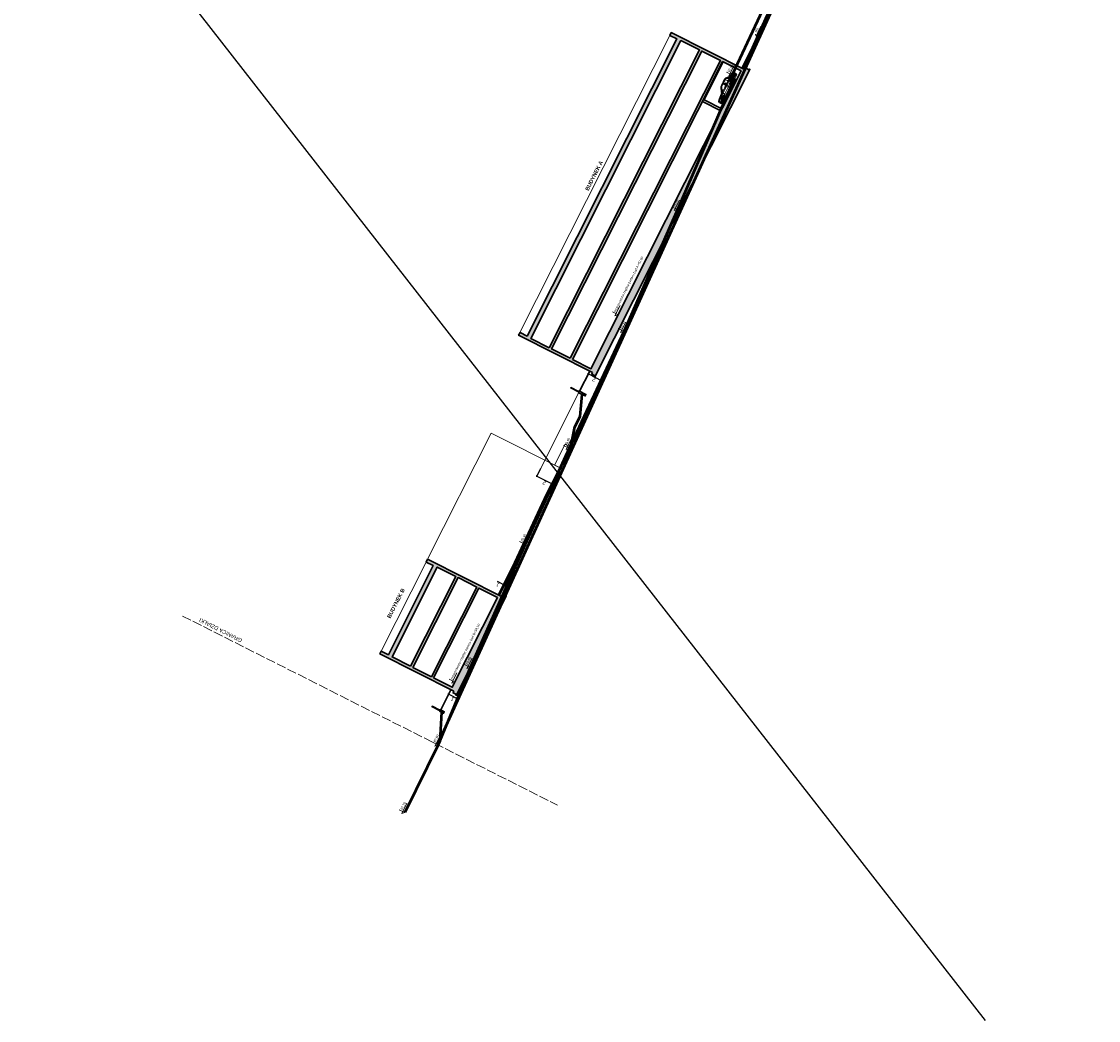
# Model space of a CAD drawing. Header units: metres. Extents: x 6539540 to 6543249, y 5894370 to 5895874.
# Tile 69 of 91: x 6542350 to 6542487, y 5894912 to 5895039. Entities that reach past the tile are written whole.
import ezdxf
from ezdxf.enums import TextEntityAlignment as Align

# ---------------------------------------------------------------- set-up
doc = ezdxf.new("R2010")
doc.units = ezdxf.units.M
doc.linetypes.add('ACAD_ISO02W100', pattern=[15, 12, -3])
for name, color, linetype, lineweight in [('_dr opis', 7, 'Continuous', 25), ('A-BUDYNKI', 1, 'Continuous', 30), ('A-DODATKOWE', 7, 'Continuous', 5), ('A-OPIS', 4, 'Continuous', 20), ('A-SCIANKI DZIAŁOWE', 7, 'Continuous', 30), ('A-TABELKA', 255, 'Continuous', 20), ('A-WIDOK', 8, 'Continuous', 9), ('A-WYMIAR', 8, 'Continuous', 5), ('D-DODATKOWE', 8, 'Continuous', 15), ('D-OPIS', 4, 'Continuous', 20), ('UWAGI', 2, 'Continuous', 53)]:
    doc.layers.add(name, color=color, linetype=linetype, lineweight=lineweight)
doc.styles.add('ARIAL', font='arial.ttf')
doc.dimstyles.new('A-PZT', dxfattribs={"dimtxt": 2, "dimasz": 0.1, "dimexe": 0, "dimexo": 0.625, "dimgap": 0.1, "dimtad": 1, "dimdec": 0, "dimtxsty": 'ARIAL', "dimblk": 'ZNACZNIK-A', "dimcen": -1, "dimclrt": 9, "dimadec": 0, "dimazin": 0, "dimtfac": 1, "dimtdec": 0, "dimtmove": 0, "dimatfit": 3, "dimldrblk": 'ZNACZNIK-A', "dimfxl": 1, "dimfxlon": 1, "dimarcsym": 0})

# ---------------------------------------------------------------- blocks, each defined once
blk = doc.blocks.new('*U93')
at = {"layer": 'A-TABELKA', "color": 7}
for p, q in [((-15, 15), (0, 0)), ((-15, 15), (58.5, 15)), ((0, 40), (0, 0))]:
    blk.add_line(p, q, dxfattribs=at)
at = {"layer": 'A-TABELKA', "color": 3, "style": 'ARIAL'}
blk.add_attdef('%%P', text='', height=15, dxfattribs=at).set_placement((-7.5, 21.2), align=Align.CENTER)
blk.add_attdef('RZEDNA', (6.2, 21.2), '', height=15, dxfattribs=at)
blk = doc.blocks.new('ZNACZNIK-A')
at = {"color": 0}
for p, q in [((-10, 0), (10, 0)), ((0, 10), (0, -10))]:
    blk.add_line(p, q, dxfattribs=at)
at = {"color": 0, "const_width": 2}
blk.add_lwpolyline([(7, 7), (-7, -7)], dxfattribs=at)
blk = doc.blocks.new('*D107')
at = {"layer": 'A-WYMIAR', "color": 0, "lineweight": -2, "transparency": 16777216}
blk.add_line((6542422.21, 5894994.57), (6542423.94, 5894993.7), dxfattribs=at)
at = {"layer": 'Defpoints', "color": 0, "transparency": 16777216}
for p in [(6542422.38, 5894994.92), (6542423.95, 5894993.7), (6542424.15, 5894994.11)]:
    blk.add_point(p, dxfattribs=at)
at = {"layer": 'A-WYMIAR', "color": 0, "lineweight": -2, "transparency": 16777216, "xscale": 0.01, "yscale": 0.01, "zscale": 0.01}
for p, rotation in [((6542422.2, 5894994.57), 153.2323386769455), ((6542423.95, 5894993.7), 333.2323386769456)]:
    blk.add_blockref('ZNACZNIK-A', p, dxfattribs=dict(at, rotation=rotation))
at = {"layer": 'A-WYMIAR', "color": 9, "transparency": 16777216, "insert": (6542422.92, 5894993.82), "char_height": 0.5, "attachment_point": 5, "rotation": 153.2323, "style": 'ARIAL'}
blk.add_mtext('2', dxfattribs=at)
blk = doc.blocks.new('*D108')
at = {"layer": 'A-WYMIAR', "color": 0, "lineweight": -2, "transparency": 16777216}
for p, q in [((6542416.09, 5894982.45), (6542415.64, 5894981.56)), ((6542415.65, 5894981.55), (6542417.86, 5894980.43)), ((6542418.32, 5894981.32), (6542417.87, 5894980.43))]:
    blk.add_line(p, q, dxfattribs=at)
at = {"layer": 'Defpoints', "color": 0, "transparency": 16777216}
for p in [(6542422.54, 5894995.23), (6542418.89, 5894982.45), (6542417.87, 5894980.43)]:
    blk.add_point(p, dxfattribs=at)
at = {"layer": 'A-WYMIAR', "color": 0, "lineweight": -2, "transparency": 16777216, "xscale": 0.01, "yscale": 0.01, "zscale": 0.01}
for p, rotation in [((6542415.64, 5894981.56), 153.2323386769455), ((6542417.87, 5894980.43), 333.2323386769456)]:
    blk.add_blockref('ZNACZNIK-A', p, dxfattribs=dict(at, rotation=rotation))
at = {"layer": 'A-WYMIAR', "color": 9, "transparency": 16777216, "insert": (6542416.59, 5894980.68), "char_height": 0.5, "attachment_point": 5, "rotation": 153.2323, "style": 'ARIAL'}
blk.add_mtext('2', dxfattribs=at)
blk = doc.blocks.new('*D109')
at = {"layer": 'A-WYMIAR', "color": 0, "lineweight": -2, "transparency": 16777216}
for p, q in [((6542404.41, 5894953.75), (6542404.4, 5894953.74)), ((6542404.41, 5894953.73), (6542405.67, 5894953.1)), ((6542405.71, 5894953.16), (6542405.68, 5894953.1))]:
    blk.add_line(p, q, dxfattribs=at)
at = {"layer": 'Defpoints', "color": 0, "transparency": 16777216}
for p in [(6542404.69, 5894954.31), (6542405.99, 5894953.71), (6542405.68, 5894953.1)]:
    blk.add_point(p, dxfattribs=at)
at = {"layer": 'A-WYMIAR', "color": 0, "lineweight": -2, "transparency": 16777216, "xscale": 0.01, "yscale": 0.01, "zscale": 0.01}
for p, rotation in [((6542404.4, 5894953.74), 153.2323386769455), ((6542405.68, 5894953.1), 333.2323386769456)]:
    blk.add_blockref('ZNACZNIK-A', p, dxfattribs=dict(at, rotation=rotation))
at = {"layer": 'A-WYMIAR', "color": 9, "transparency": 16777216, "insert": (6542404.88, 5894953.1), "char_height": 0.5, "attachment_point": 5, "rotation": 153.2323, "style": 'ARIAL'}
blk.add_mtext('1', dxfattribs=at)
blk = doc.blocks.new('*D110')
at = {"layer": 'A-WYMIAR', "color": 0, "lineweight": -2, "transparency": 16777216}
for p, q in [((6542411.44, 5894967.69), (6542410.64, 5894968.1)), ((6542411.06, 5894966.94), (6542411.44, 5894967.69)), ((6542411.89, 5894967.47), (6542411.45, 5894967.69)), ((6542411.62, 5894966.91), (6542411.9, 5894967.46))]:
    blk.add_line(p, q, dxfattribs=at)
at = {"layer": 'Defpoints', "color": 0, "transparency": 16777216}
for p in [(6542411.9, 5894967.46), (6542410.78, 5894966.38), (6542411.34, 5894966.36)]:
    blk.add_point(p, dxfattribs=at)
at = {"layer": 'A-WYMIAR', "color": 0, "lineweight": -2, "transparency": 16777216, "xscale": 0.01, "yscale": 0.01, "zscale": 0.01}
for p, rotation in [((6542411.44, 5894967.69), 153.2323386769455), ((6542411.9, 5894967.46), 333.2323386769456)]:
    blk.add_blockref('ZNACZNIK-A', p, dxfattribs=dict(at, rotation=rotation))
at = {"layer": 'A-WYMIAR', "color": 9, "transparency": 16777216, "insert": (6542410.65, 5894967.7), "char_height": 0.5, "attachment_point": 5, "rotation": 153.2323, "style": 'ARIAL'}
blk.add_mtext('1', dxfattribs=at)
blk = doc.blocks.new('auto')
at = {"layer": 'D-DODATKOWE', "lineweight": 0}
for p, q in [((-335, 54), (-335, 47)), ((-335, 54), (-286, 54)), ((-335, 47), (-290, 47)), ((-332, 56), (-285, 56)), ((-292, 42), (-332, 42)), ((-330, 53), (-328, 53)), ((-330, 48), (-330, 53)), ((-328, 48), (-330, 48)), ((-327, 74), (-329, 74)), ((-327, 73), (-329, 73)), ((-327, 71), (-329, 71)), ((-327, 70), (-329, 70)), ((-327, 69), (-329, 69)), ((-327, 67), (-329, 67)), ((-327, 66), (-329, 66)), ((-326, 64), (-329, 64)), ((-326, 63), (-328, 63)), ((-326, 61), (-328, 61)), ((-328, 53), (-324, 53)), ((-328, 53), (-328, 48)), ((-328, 48), (-328, 53)), ((-324, 48), (-328, 48)), ((-328, 41), (-325, 41)), ((-325, 60), (-327, 60)), ((-325, 60), (-327, 60)), ((-325, 59), (-327, 59)), ((-327, 37), (-324, 37)), ((-327, 37), (-324, 37)), ((-327, 33), (-323, 33)), ((-295, 28), (-326, 28)), ((-325, 59), (-317, 59)), ((-324, 53), (-324, 48)), ((-324, 41), (-321, 41)), ((-322, 31), (-319, 31)), ((-319, 71), (-320, 74)), ((-320, 41), (-318, 41)), ((-317, 59), (-319, 71)), ((-319, 31), (-316, 31)), ((-317, 59), (-316, 56)), ((-287, 88), (-243, 93)), ((-273, 37), (-268, 35)), ((-273, 33), (-268, 33)), ((-273, 31), (-268, 32)), ((-273, 27), (-268, 29)), ((-272, 39), (-267, 37)), ((-272, 26), (-267, 28)), ((-270, 42), (-266, 39)), ((-270, 22), (-266, 25)), ((-269, 43), (-265, 40)), ((-269, 21), (-265, 24)), ((-267, 33), (-267, 34)), ((-267, 34), (-267, 34)), ((-267, 31), (-267, 30)), ((-267, 30), (-267, 30)), ((-266, 46), (-263, 42)), ((-266, 38), (-266, 37)), ((-266, 37), (-266, 37)), ((-266, 27), (-266, 27)), ((-266, 27), (-266, 27)), ((-266, 18), (-263, 23)), ((-264, 47), (-262, 42)), ((-264, 40), (-263, 40)), ((-264, 25), (-263, 24)), ((-264, 17), (-262, 22)), ((-263, 40), (-263, 40)), ((-263, 24), (-263, 24)), ((-261, 48), (-260, 43)), ((-261, 42), (-260, 42)), ((-261, 23), (-260, 22)), ((-261, 16), (-259, 21)), ((-260, 42), (-260, 42)), ((-260, 22), (-260, 22)), ((-259, 49), (-258, 43)), ((-259, 16), (-258, 21)), ((-256, 42), (-257, 42)), ((-257, 42), (-257, 42)), ((-256, 22), (-257, 22)), ((-257, 22), (-257, 22)), ((-255, 49), (-256, 43)), ((-255, 16), (-255, 21)), ((-253, 48), (-254, 43)), ((-254, 42), (-253, 42)), ((-254, 22), (-253, 22)), ((-253, 16), (-254, 21)), ((-253, 42), (-253, 42)), ((-253, 23), (-253, 22)), ((-249, 47), (-252, 42)), ((-249, 17), (-252, 22)), ((-248, 46), (-250, 42)), ((-250, 40), (-250, 40)), ((-250, 40), (-250, 40)), ((-250, 25), (-250, 24)), ((-250, 24), (-250, 24)), ((-248, 18), (-250, 23)), ((-245, 43), (-248, 40)), ((-248, 38), (-248, 37)), ((-248, 37), (-248, 37)), ((-248, 27), (-248, 27)), ((-248, 27), (-248, 27)), ((-245, 21), (-248, 24)), ((-243, 42), (-247, 39)), ((-247, 34), (-247, 34)), ((-246, 33), (-247, 34)), ((-247, 30), (-246, 30)), ((-243, 22), (-247, 25)), ((-241, 39), (-246, 37)), ((-241, 37), (-246, 35)), ((-246, 31), (-246, 30)), ((-241, 27), (-246, 29)), ((-241, 26), (-246, 28)), ((-240, 33), (-245, 33)), ((-240, 31), (-245, 32)), ((-222, 52), (-201, 52)), ((-221, 55), (-201, 55)), ((-221, 34), (-36, 34)), ((-220, 31), (-36, 31)), ((-217, 24), (-41, 24)), ((-201, 78), (-106, 79)), ((-201, 55), (-113, 56)), ((-201, 52), (-114, 52)), ((-198, 35), (-119, 35)), ((-186, 93), (-189, 90)), ((-173, 90), (-189, 89)), ((-188, 88), (-101, 90)), ((-188, 87), (-103, 89)), ((-180, 99), (-186, 93)), ((-150, 123), (-180, 99)), ((-173, 90), (-179, 88)), ((-164, 93), (-173, 90)), ((-167, 104), (-169, 103)), ((-169, 103), (-162, 88)), ((-167, 104), (-159, 88)), ((-160, 90), (-101, 93)), ((-135, 130), (-91, 131)), ((-133, 134), (-64, 135)), ((-133, 132), (-88, 134)), ((-126, 80), (-126, 84)), ((-126, 84), (-111, 84)), ((-111, 80), (-126, 80)), ((-118, 35), (-43, 35)), ((-114, 52), (-37, 53)), ((-113, 56), (-35, 56)), ((-111, 84), (-111, 80)), ((-106, 79), (-12, 80)), ((-90, 131), (-102, 89)), ((-84, 132), (-100, 34)), ((-92, 89), (-100, 34)), ((-82, 111), (-85, 99)), ((-76, 94), (-84, 96)), ((-79, 92), (-34, 92)), ((-73, 110), (-73, 97)), ((-64, 135), (-29, 134)), ((-36, 131), (-34, 111)), ((-35, 131), (-33, 111)), ((-34, 111), (-34, 102)), ((-33, 111), (-33, 102)), ((-33, 92), (-15, 92)), ((-31, 82), (-31, 85)), ((-31, 85), (-16, 85)), ((-16, 82), (-31, 82)), ((-7, 91), (-19, 68)), ((-18, 33), (-12, 33)), ((-18, 31), (-12, 32)), ((-17, 37), (-12, 35)), ((-17, 27), (-12, 29)), ((-16, 85), (-16, 82)), ((-16, 39), (-11, 37)), ((-16, 26), (-11, 28)), ((-15, 132), (26, 91)), ((-14, 42), (-10, 39)), ((-14, 22), (-10, 25)), ((-13, 134), (34, 96)), ((-13, 132), (28, 92)), ((-13, 43), (-9, 40)), ((-13, 21), (-9, 24)), ((-11, 34), (-11, 34)), ((-11, 33), (-11, 34)), ((-11, 31), (-11, 30)), ((-11, 30), (-11, 30)), ((-10, 95), (-5, 95)), ((-10, 46), (-7, 42)), ((-10, 38), (-10, 37)), ((-10, 37), (-10, 37)), ((-10, 27), (-10, 27)), ((-10, 27), (-10, 27)), ((-10, 18), (-7, 23)), ((-8, 47), (-6, 42)), ((-7, 40), (-8, 40)), ((-8, 40), (-8, 40)), ((-8, 25), (-8, 24)), ((-7, 24), (-8, 24)), ((-8, 17), (-6, 22)), ((-5, 48), (-4, 43)), ((-5, 42), (-4, 42)), ((-5, 23), (-4, 22)), ((-5, 16), (-4, 21)), ((-4, 42), (-4, 42)), ((-4, 22), (-4, 22)), ((-3, 49), (-2, 43)), ((-3, 16), (-2, 21)), ((-1, 42), (-1, 42)), ((0, 42), (-1, 42)), ((0, 22), (-1, 22)), ((-1, 22), (-1, 22)), ((1, 49), (0, 43)), ((1, 16), (0, 21)), ((3, 48), (2, 43)), ((2, 42), (3, 42)), ((2, 22), (3, 22)), ((3, 16), (2, 21)), ((3, 42), (3, 42)), ((3, 23), (3, 22)), ((7, 47), (4, 42)), ((7, 17), (4, 22)), ((8, 46), (5, 42)), ((5, 40), (6, 40)), ((5, 24), (6, 24)), ((6, 40), (6, 40)), ((6, 25), (6, 24)), ((8, 18), (6, 23)), ((11, 43), (7, 40)), ((11, 21), (7, 24)), ((12, 42), (8, 39)), ((8, 38), (8, 37)), ((8, 37), (8, 37)), ((8, 27), (8, 27)), ((8, 27), (8, 27)), ((12, 22), (8, 25)), ((9, 33), (9, 34)), ((9, 34), (9, 34)), ((9, 31), (9, 30)), ((9, 30), (9, 30)), ((14, 39), (10, 37)), ((15, 37), (10, 35)), ((15, 27), (10, 29)), ((14, 26), (10, 28)), ((16, 33), (11, 33)), ((16, 31), (11, 32)), ((88, 56), (25, 56)), ((28, 53), (96, 53)), ((31, 47), (98, 47)), ((33, 53), (35, 47)), ((33, 40), (94, 42)), ((34, 96), (74, 94)), ((37, 24), (77, 29)), ((70, 28), (91, 28)), ((81, 32), (85, 41)), ((83, 76), (83, 64)), ((83, 73), (93, 73)), ((83, 68), (93, 68)), ((91, 35), (83, 35)), ((85, 61), (91, 61)), ((86, 35), (88, 41)), ((88, 61), (88, 56)), ((91, 28), (91, 35)), ((92, 61), (92, 56)), ((93, 77), (93, 63)), ((96, 55), (96, 47))]:
    blk.add_line(p, q, dxfattribs=at)
for centre, major_axis, ratio, start_param, end_param in [((-143, 118), (-16.8, 12.2), 1, -0.94328, -0.383689), ((-82, -734), (-875, 0), 1, 4.669898, 4.782261), ((-45, -5), (-145, 0), 1, 4.519538, 4.711931), ((-20, 125), (-10.5, 7.6), 1, 4.695298, 5.121851), ((-332, 53), (-2.5, 1.81), 1, -0.864561, 0.21188), ((-329, 47), (-5.05, 3.67), 1, 0.604463, 1.523202), ((-316, 61), (-16.7, 12.2), 1, -0.777743, -0.187258), ((-293, 72), (-36.5, 0.1), 1, -0.12136, 0.453155), ((-313, 130), (-45.4, 33), 1, 1.881776, 2.066187), ((-291, 72), (-36.5, 0), 1, -0.106047, 0.450296), ((-376, 28), (-40.1, 29.1), 1, 3.756394, 4.057585), ((-324, 67), (-0.78, 6.62), 0.21659, 3.141593, 9.424778), ((-373, 28), (-40.1, 29.1), 1, 3.756394, 4.057585), ((-363, 29), (-33.3, 24.2), 1, 3.803218, 4.062716), ((-321, 67), (-0.78, 6.62), 0.21659, 3.141593, 9.424778), ((-361, 29), (-33.3, 24.2), 1, 3.803218, 4.062716), ((-305, 53), (-21.3, 15.5), 1, -0.875971, -0.331596), ((-360, 29), (-33.3, 24.2), 1, 3.803218, 4.062716), ((-262, -139), (-228, 0), 1, -1.462813, -1.316228), ((-303, 31), (-34.3, 24.9), 1, -0.918423, -0.576031), ((-357, 29), (-33.3, 24.2), 1, 3.803218, 4.062716), ((-260, -97), (-183, 0), 1, -1.514308, -1.296299), ((-228, -377), (-463, -2), 1, -1.455847, -1.404097), ((-262, -333), (-409, 3), 1, -1.504599, -1.458719), ((-295, 30), (-1.86, 1.35), 1, 2.178938, 3.609327), ((-257, 34), (-35.4, 0), 1, 4.694775, 6.232016), ((-234, 32), (-47.5, 34.5), 1, 0.567934, 0.666642), ((-257, 32), (-42.6, 0), 1, 3.723965, 5.691137), ((-1045, 11420), (-11357, 121), 1, 1.647845, 1.652588), ((-257, 32), (-32.2, 0), 1, 3.141999, 9.425184), ((-257, 32), (-39.8, 0), 1, 3.661133, 5.644416), ((-379, 2233), (-2160, -14), 1, 1.607536, 1.619441), ((-257, 32), (-29.2, 0), 1, 3.1409281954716, 9.424113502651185), ((-219, -530), (-616, 1), 1, -1.526721, -1.465346), ((-257, 32), (-20, 0.1), 1, 3.144701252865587, 9.427886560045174), ((-257, 32), (-17.7, 0.1), 1, 3.145224, 9.428409), ((-273, 36), (-0.915, 0.665), 1, -1.3089, -0.215549), ((-273, 34), (-0.915, 0.665), 1, 1.174163, 2.216519), ((-273, 30), (-0.915, 0.665), 1, -0.959834, 0.109484), ((-273, 28), (-0.915, 0.665), 1, 1.468909, 2.565585), ((-272, 40), (-0.915, 0.665), 1, 0.723634, 1.867453), ((-272, 25), (-0.915, 0.665), 1, -0.610768, 0.510902), ((-111, -1947), (-2038, -1), 1, -1.520765, -1.492579), ((-271, 41), (-0.915, 0.665), 1, 4.62522, 5.816333), ((-271, 23), (-0.915, 0.665), 1, 1.770245, 2.914651), ((-268, 44), (-0.915, 0.665), 1, 0.327274, 1.518387), ((-268, 20), (-0.915, 0.665), 1, -0.261702, 0.902492), ((-268, 34), (-1.19, 0.87), 1, 4.019065, 4.965331), ((-268, 34), (-1.19, 0.87), 1, 2.225473, 3.171739), ((-268, 30), (-1.19, 0.87), 1, 4.368131, 5.314397), ((-268, 30), (-1.19, 0.87), 1, 2.574539, 3.520805), ((-267, 45), (-0.915, 0.665), 1, 4.276154, 5.467267), ((-267, 38), (-1.19, 0.87), 1, 1.876407, 2.822673), ((-267, 26), (-1.19, 0.87), 1, -1.565988, -0.619722), ((-267, 19), (-0.915, 0.665), 1, 2.084871, 3.263716), ((-267, 38), (-1.19, 0.87), 1, 3.669999, 4.616266), ((-267, 27), (-1.19, 0.87), 1, 2.923605, 3.869871), ((-263, 47), (-0.915, 0.665), 1, -0.021792, 1.169321), ((-264, 41), (-1.19, 0.87), 1, 1.527341, 2.473607), ((-264, 23), (-1.19, 0.87), 1, -1.216923, -0.270656), ((-263, 17), (-0.915, 0.665), 1, 0.087363, 1.278477), ((-262, 32), (-1.4, 1.02), 1, 3.769935, 10.05312), ((-264, 41), (-1.19, 0.87), 1, 3.320933, 4.2672), ((-264, 23), (-1.19, 0.87), 1, 3.27267, 4.218937), ((-261, 43), (-1.19, 0.87), 1, 1.178275, 2.124542), ((-261, 21), (-1.19, 0.87), 1, -0.867857, 0.07841), ((-262, 48), (-0.915, 0.665), 1, 3.927088, 5.118201), ((-262, 16), (-0.915, 0.665), 1, 2.421669, 3.612782), ((-124, -5065), (-5143, -5), 1, -1.556895, -1.545344), ((-261, 43), (-1.19, 0.87), 1, 2.971868, 3.918134), ((-257, 32), (-2.24, 1.63), 1, 3.769935, 10.05312), ((-261, 21), (-1.19, 0.87), 1, 3.621736, 4.568003), ((-258, 49), (-0.915, 0.665), 1, -0.370858, 0.820255), ((-257, 27), (-1.4, 1.02), 1, 3.769935, 10.05312), ((-258, 16), (-0.915, 0.665), 1, 0.436429, 1.627543), ((-257, 44), (-1.19, 0.87), 1, 0.829209, 1.775476), ((-257, 37), (-1.4, 1.02), 1, 3.769935, 10.05312), ((-257, 20), (-1.19, 0.87), 1, -0.518791, 0.427475), ((-258, 31), (-37.7, 0), 1, 3.248917, 4.670935), ((-257, 44), (-1.19, 0.87), 1, 2.622802, 3.569068), ((-257, 20), (-1.19, 0.87), 1, 3.970802, 4.917068), ((-256, 49), (-0.915, 0.665), 1, 3.578022, 4.769136), ((-256, 16), (-0.915, 0.665), 1, 2.77822, 3.961848), ((-253, 43), (-1.19, 0.87), 1, 0.480144, 1.42641), ((-253, 21), (-1.19, 0.87), 1, -0.169725, 0.776541), ((-252, 48), (-0.915, 0.665), 1, -0.719924, 0.47119), ((-253, 43), (-1.19, 0.87), 1, 2.273736, 3.220002), ((-251, 32), (-1.4, 1.02), 1, 3.769935, 10.05312), ((-253, 21), (-1.19, 0.87), 1, 4.319868, 5.266134), ((-252, 16), (-0.915, 0.665), 1, 0.785495, 1.976609), ((-249, 41), (-1.19, 0.87), 1, 0.131078, 1.077344), ((-249, 23), (-1.19, 0.87), 1, 0.179341, 1.125607), ((-249, 41), (-1.19, 0.87), 1, 1.92467, 2.870936), ((-249, 23), (-1.19, 0.87), 1, 4.668934, 5.6152), ((-250, 47), (-0.915, 0.665), 1, 3.228956, 4.42007), ((-250, 17), (-0.915, 0.665), 1, 3.15844, 4.310914), ((-247, 45), (-0.915, 0.665), 1, -1.06899, 0.122124), ((-246, 38), (-1.19, 0.87), 1, -0.217988, 0.728278), ((-247, 38), (-1.19, 0.87), 1, 1.575604, 2.52187), ((-247, 26), (-1.19, 0.87), 1, -1.265186, -0.318919), ((-246, 27), (-1.19, 0.87), 1, 0.528407, 1.474673), ((-247, 19), (-0.915, 0.665), 1, 1.134561, 2.265139), ((-245, 34), (-1.19, 0.87), 1, -0.567054, 0.379212), ((-245, 30), (-1.19, 0.87), 1, 0.877472, 1.823739), ((-245, 34), (-1.19, 0.87), 1, 1.226538, 2.172805), ((-245, 30), (-1.19, 0.87), 1, -0.91612, 0.030146), ((-89, -2379), (-2469, 18), 1, -1.519787, -1.500146), ((-245, 44), (-0.915, 0.665), 1, 2.87989, 4.071004), ((-245, 20), (-0.915, 0.665), 1, 3.553966, 4.65998), ((-250, 291), (-198, -1), 1, 1.60171, 1.712785), ((-243, 41), (-0.915, 0.665), 1, -1.418056, -0.226942), ((-243, 23), (-0.915, 0.665), 1, 1.483627, 2.56391), ((-242, 40), (-0.915, 0.665), 1, 2.530824, 3.721938), ((-240, 36), (-0.915, 0.665), 1, 4.613826, 5.707177), ((-240, 28), (-0.915, 0.665), 1, 1.832693, 2.859222), ((-242, 25), (-0.915, 0.665), 1, 3.956828, 5.009046), ((-240, 34), (-0.915, 0.665), 1, 2.181759, 3.224114), ((-240, 30), (-0.915, 0.665), 1, 4.359667, 5.358112), ((-213, -171), (-213, 155), 1, -0.897067, -0.852543), ((-227, 100), (-6.6, 4.8), 1, 2.446854, 3.079926), ((-253, 37), (-34, -0.1), 1, 3.041167, 3.57567), ((-219, 94), (-1.44, 1.05), 1, -1.46116, 0.357554), ((-107, 52), (-92.7, 67.4), 1, 0.774488, 0.858755), ((-254, 40), (-29.4, 21.3), 1, 3.621214, 4.107689), ((-216, 27), (-2.23, 1.62), 1, 0.835048, 2.28023), ((-172, 220), (-133, 2), 1, 1.22269, 1.356289), ((-216, 175), (-70.2, 51), 1, 2.204448, 2.325351), ((552, -1012), (-1346, -8), 1, -1.024806, -0.971002), ((-204, 147), (-43.5, 31.6), 1, 2.008932, 2.275137), ((-205, 97), (-5.88, 4.27), 1, 2.149642, 2.740894), ((-192, 124), (-27.8, 20.2), 1, 1.924682, 2.106579), ((-179, 76), (-17.3, 12.6), 1, 0.022681, 0.529706), ((167, 66), (-367, 0), 1, -0.03286, 0.085932), ((-203, 107), (-11, 8), 1, 2.421972, 3.056563), ((193, 67), (-392, 0), 1, -0.025868, 0.085468), ((-179, 75), (-16.9, 12.3), 1, -0.104665, 0.536334), ((160, -268), (-504, -2), 1, -0.910162, -0.788248), ((231, -354), (-614, 3), 1, -0.894205, -0.800989), ((410, -591), (-915, 19), 1, -0.888053, -0.831118), ((-187, 89), (-1.31, 0.95), 1, -0.242417, 2.392855), ((-153, 135), (-0.646, 0.469), 1, -0.28004, 2.714688), ((-153, 130), (-3.74, 2.72), 1, -1.193916, -0.585894), ((-153, 133), (-1.52, 1.1), 1, 2.340929, 4.688261), ((-137, 113), (-17.1, 12.4), 1, -0.624021, -0.228269), ((-137, 111), (-17.1, 12.4), 1, -0.624021, -0.228269), ((-133, 106), (-19, 13.8), 1, -0.845619, -0.162077), ((-134, 97), (-30.1, 21.9), 1, -0.966093, -0.674215), ((-134, 95), (-30.1, 21.9), 1, -0.966093, -0.674215), ((13, -5251), (-5341, -2), 1, 4.709954, 4.733919), ((-69, -380), (-511, 0), 1, 4.627244, 4.757171), ((-84, 87), (-5.52, 4.01), 1, -0.996297, 0.2456), ((-73, -500), (-634, 0), 1, 4.642459, 4.737401), ((-83, 98), (-1.8, 1.31), 1, 0.452757, 1.854092), ((-83, 87), (-5.37, 3.9), 1, 4.592916, 5.397856), ((-80, 110), (-2.33, 1.69), 1, -0.978854, 0.280034), ((-78, 159), (-37.7, 27.4), 1, 2.162739, 2.235539), ((-83, 89), (-4.71, 3.42), 1, 3.965503, 4.395022), ((-79, 107), (-4.83, 3.51), 1, 4.201428, 4.886911), ((-76, 97), (-2.4, 1.74), 1, 2.216453, 3.605886), ((-2, 29), (-42.8, 0), 1, -1.155204, -0.158031), ((-1, 27), (-42.8, 0), 1, 4.387671, 6.098413), ((-41, 26), (-1.96, 1.42), 1, 2.149264, 3.146185), ((-1, 25), (-40.4, 0), 1, 3.718928, 6.049863), ((-52, 33), (-12.4, 9), 1, 3.212467, 3.574811), ((-1, 32), (-32.2, 0), 1, -0.619106, 4.073952), ((-452, 109), (-342, 249), 1, 3.581945, 3.591707), ((0, 26), (-37, 0), 1, 3.744114, 6.057661), ((-75, 100), (-33.2, 24.2), 1, 3.541968, 3.836808), ((-74, 100), (-33.2, 24.2), 1, 3.541968, 3.836808), ((-1, 32), (-29.2, 0), 1, 3.143131, 9.426316), ((-31, 116), (-14.8, 10.8), 1, -1.487949, -1.067062), ((-31, 106), (-21.8, 15.8), 1, -1.278065, -1.028057), ((-15, 116), (-13.9, 10.1), 1, -0.928598, -0.350111), ((-173, -19), (-210, -5), 1, 3.770409, 3.903557), ((-76, 62), (-71, 51.6), 1, 4.506245, 4.679167), ((-1, 32), (-20, 0), 1, 3.141384, 9.424569), ((-1, 32), (-17.7, 0), 1, 3.142653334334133, 9.42583864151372), ((-18, 34), (-0.915, 0.665), 1, 1.174163, 2.216519), ((-18, 30), (-0.915, 0.665), 1, -0.959834, 0.109484), ((-17, 36), (-0.915, 0.665), 1, -1.3089, -0.215549), ((-17, 28), (-0.915, 0.665), 1, 1.468909, 2.565585), ((-16, 40), (-0.915, 0.665), 1, 0.723634, 1.867453), ((-16, 25), (-0.915, 0.665), 1, -0.610768, 0.510902), ((-12, 133), (-3.14, 2.28), 1, -0.392644, 0.985283), ((-7, 86), (-7.95, 5.78), 1, -0.34844, 0.135233), ((-15, 41), (-0.915, 0.665), 1, 4.62522, 5.816333), ((-15, 23), (-0.915, 0.665), 1, 1.770245, 2.914651), ((-11, 133), (-2.24, 1.63), 1, -0.547597, 0.923), ((-12, 44), (-0.915, 0.665), 1, 0.327274, 1.518387), ((-12, 20), (-0.915, 0.665), 1, -0.261702, 0.902492), ((-11, 92), (-2.27, 1.65), 1, -1.031421, -0.195659), ((54, -8422), (-8502, 2), 1, 4.708047, 4.720359), ((-13, 34), (-1.19, 0.87), 1, 4.019065, 4.965331), ((-12, 34), (-1.19, 0.87), 1, 2.225473, 3.171739), ((-12, 30), (-1.19, 0.87), 1, 4.368131, 5.314397), ((-13, 30), (-1.19, 0.87), 1, 2.574539, 3.520805), ((-119, -8), (-169, 0), 1, 3.767788, 4.016308), ((-11, 45), (-0.915, 0.665), 1, 4.276154, 5.467267), ((-11, 38), (-1.19, 0.87), 1, 1.876407, 2.822673), ((-11, 26), (-1.19, 0.87), 1, -1.565988, -0.619722), ((-11, 19), (-0.915, 0.665), 1, 2.084871, 3.263716), ((-11, 38), (-1.19, 0.87), 1, 3.669999, 4.616266), ((-11, 27), (-1.19, 0.87), 1, 2.923605, 3.869871), ((-7, 47), (-0.915, 0.665), 1, -0.021792, 1.169321), ((-8, 41), (-1.19, 0.87), 1, 1.527341, 2.473607), ((-8, 23), (-1.19, 0.87), 1, -1.216923, -0.270656), ((-7, 17), (-0.915, 0.665), 1, 0.087363, 1.278477), ((-6, 32), (-1.4, 1.02), 1, 3.769935, 10.05312), ((-13, 102), (-7.71, 5.6), 1, 3.525545, 4.582268), ((-17, 99), (-10.7, 7.8), 1, 3.070207, 3.803648), ((-9, 41), (-1.19, 0.87), 1, 3.320933, 4.2672), ((-9, 23), (-1.19, 0.87), 1, 3.27267, 4.218937), ((-6, 48), (-0.915, 0.665), 1, 3.927088, 5.118201), ((-5, 43), (-1.19, 0.87), 1, 1.178275, 2.124542), ((-5, 21), (-1.19, 0.87), 1, -0.867857, 0.07841), ((-6, 16), (-0.915, 0.665), 1, 2.421669, 3.612782), ((-5, 43), (-1.19, 0.87), 1, 2.971868, 3.918134), ((-1, 32), (-2.24, 1.63), 1, 3.769935, 10.05312), ((-5, 21), (-1.19, 0.87), 1, 3.621736, 4.568003), ((-2, 49), (-0.915, 0.665), 1, -0.370858, 0.820255), ((-1, 27), (-1.4, 1.02), 1, 3.769935, 10.05312), ((-2, 16), (-0.915, 0.665), 1, 0.436429, 1.627543), ((-1, 44), (-1.19, 0.87), 1, 0.829209, 1.775476), ((-1, 37), (-1.4, 1.02), 1, 3.769935, 10.05312), ((-1, 20), (-1.19, 0.87), 1, -0.518791, 0.427475), ((-1, 44), (-1.19, 0.87), 1, 2.622802, 3.569068), ((-1, 20), (-1.19, 0.87), 1, 3.970802, 4.917068), ((0, 49), (-0.915, 0.665), 1, 3.578022, 4.769136), ((0, 16), (-0.915, 0.665), 1, 2.77822, 3.961848), ((3, 43), (-1.19, 0.87), 1, 0.480144, 1.42641), ((3, 21), (-1.19, 0.87), 1, -0.169725, 0.776541), ((4, 48), (-0.915, 0.665), 1, -0.719924, 0.47119), ((3, 43), (-1.19, 0.87), 1, 2.273736, 3.220002), ((4, 32), (-1.4, 1.02), 1, 3.769935, 10.05312), ((3, 21), (-1.19, 0.87), 1, 4.319868, 5.266134), ((4, 16), (-0.915, 0.665), 1, 0.785495, 1.976609), ((7, 41), (-1.19, 0.87), 1, 0.131078, 1.077344), ((7, 23), (-1.19, 0.87), 1, 0.179341, 1.125607), ((7, 41), (-1.19, 0.87), 1, 1.92467, 2.870936), ((7, 23), (-1.19, 0.87), 1, 4.668934, 5.6152), ((6, 47), (-0.915, 0.665), 1, 3.228956, 4.42007), ((6, 17), (-0.915, 0.665), 1, 3.15844, 4.310914), ((9, 45), (-0.915, 0.665), 1, -1.06899, 0.122124), ((9, 38), (-1.19, 0.87), 1, -0.217988, 0.728278), ((9, 38), (-1.19, 0.87), 1, 1.575604, 2.52187), ((9, 26), (-1.19, 0.87), 1, -1.265186, -0.318919), ((9, 27), (-1.19, 0.87), 1, 0.528407, 1.474673), ((9, 19), (-0.915, 0.665), 1, 1.134561, 2.265139), ((11, 34), (-1.19, 0.87), 1, -0.567054, 0.379212), ((11, 34), (-1.19, 0.87), 1, 1.226538, 2.172805), ((11, 30), (-1.19, 0.87), 1, -0.91612, 0.030146), ((11, 30), (-1.19, 0.87), 1, 0.877472, 1.823739), ((11, 44), (-0.915, 0.665), 1, 2.87989, 4.071004), ((11, 20), (-0.915, 0.665), 1, 3.553966, 4.65998), ((13, 41), (-0.915, 0.665), 1, -1.418056, -0.226942), ((13, 23), (-0.915, 0.665), 1, 1.483627, 2.56391), ((-2, 21), (-49.3, -0.2), 1, 3.922594, 4.407865), ((14, 40), (-0.915, 0.665), 1, 2.530824, 3.721938), ((14, 25), (-0.915, 0.665), 1, 3.956828, 5.009046), ((15, 36), (-0.915, 0.665), 1, 4.613826, 5.707177), ((15, 28), (-0.915, 0.665), 1, 1.832693, 2.859222), ((16, 34), (-0.915, 0.665), 1, 2.181759, 3.224114), ((16, 30), (-0.915, 0.665), 1, 4.359667, 5.358112), ((21, 100), (-8.65, 6.29), 1, 2.551852, 2.927155), ((52, -516), (-608, 0), 1, 4.649641, 4.757234), ((41, 78), (-15.9, 11.5), 1, -0.563107, -0.202512), ((-8, 27), (-43, -0.1), 1, 3.103126, 3.615503), ((38, 26), (-1.87, 1.36), 1, 0.845792, 2.547882), ((72, 51), (-34.5, 25.1), 1, -1.388717, -0.989815), ((77, 34), (-3.66, 2.66), 1, 2.147523, 3.255884), ((87, 76), (-2.84, 2.06), 1, -0.931054, 0.648411), ((87, 64), (-2.84, 2.06), 1, 0.608274, 1.875026), ((55, 74), (-29.1, 21.1), 1, 3.94407, 4.241545), ((90, 7), (-39.7, 28.9), 1, -1.067586, -0.915884), ((62, 76), (-25.6, 18.6), 1, 3.805334, 4.218928), ((90, 77), (-2.72, 1.97), 1, 3.941789, 5.113521), ((90, 64), (-2.72, 1.97), 1, 2.58913, 3.598081), ((89, 49), (-7.05, 5.13), 1, 2.81356, 3.550683), ((95, 51), (-3.67, 2.66), 1, 4.322466, 5.270256), ((91, 52), (-6.56, 4.77), 1, 3.13585, 3.976579)]:
    blk.add_ellipse(centre, major_axis=major_axis, ratio=ratio, start_param=start_param, end_param=end_param, dxfattribs=at)

msp = doc.modelspace()

# ---------------------------------------------------------------- hatches: boundary and pattern name
at = {"layer": 'A-BUDYNKI', "transparency": 33554559}
h = msp.add_hatch(color=256, dxfattribs=at)
h.dxf.hatch_style = 1
h.paths.add_polyline_path([(6542417.232, 5894997.908), (6542436.382, 5895035.872), (6542434.016, 5895037.065), (6542414.866, 5894999.102)], flags=16)
h.paths.add_polyline_path([(6542419.884, 5894996.571), (6542439.034, 5895034.534), (6542436.668, 5895035.727), (6542417.518, 5894997.764)], flags=16)
h.paths.add_polyline_path([(6542420.17, 5894996.427), (6542439.319, 5895034.39), (6542441.685, 5895033.196), (6542422.536, 5894995.233)], flags=16)
h.paths.add_polyline_path([(6542422.752, 5894994.732), (6542413.316, 5894999.492), (6542413.496, 5894999.849), (6542414.398, 5894999.394), (6542433.502, 5895037.268), (6542432.6, 5895037.723), (6542432.781, 5895038.08), (6542442.217, 5895033.32), (6542442.321, 5895033.525), (6542442.678, 5895033.345), (6542442.723, 5895033.434), (6542442.813, 5895033.389), (6542423.05, 5894994.212), (6542422.961, 5894994.257), (6542423.006, 5894994.346), (6542422.649, 5894994.526)])
h = msp.add_hatch(color=256, dxfattribs=at)
h.dxf.hatch_style = 1
h.paths.add_polyline_path([(6542405.066, 5894954.119), (6542395.63, 5894958.879), (6542395.81, 5894959.237), (6542396.711, 5894958.782), (6542402.44, 5894970.139), (6542401.538, 5894970.594), (6542401.719, 5894970.951), (6542411.156, 5894966.19), (6542411.259, 5894966.396), (6542411.616, 5894966.216), (6542411.661, 5894966.305), (6542411.751, 5894966.26), (6542405.364, 5894953.599), (6542405.275, 5894953.644), (6542405.32, 5894953.734), (6542404.963, 5894953.914)])
h.paths.add_polyline_path([(6542399.546, 5894957.296), (6542405.32, 5894968.742), (6542402.954, 5894969.936), (6542397.18, 5894958.489)], flags=16)
h.paths.add_polyline_path([(6542402.198, 5894955.958), (6542407.972, 5894967.404), (6542405.606, 5894968.598), (6542399.832, 5894957.152)], flags=16)
h.paths.add_polyline_path([(6542402.483, 5894955.814), (6542408.257, 5894967.26), (6542410.623, 5894966.067), (6542404.85, 5894954.621)], flags=16)

# ---------------------------------------------------------------- linework, layer by layer
at = {"layer": '_dr opis', "color": 1, "flags": 128}
msp.add_lwpolyline([(6542104.507, 5895383.893), (6542472.788, 5894912.157)], dxfattribs=at)
at = {"layer": 'A-BUDYNKI'}
for points in [[(6542422.752, 5894994.732), (6542413.316, 5894999.492), (6542413.496, 5894999.849), (6542414.398, 5894999.394), (6542433.502, 5895037.268), (6542432.6, 5895037.723), (6542432.781, 5895038.08), (6542442.217, 5895033.32), (6542442.321, 5895033.525), (6542442.678, 5895033.345), (6542442.723, 5895033.434), (6542442.813, 5895033.389), (6542423.05, 5894994.212), (6542422.961, 5894994.257), (6542423.006, 5894994.346), (6542422.649, 5894994.526)], [(6542417.232, 5894997.908), (6542436.382, 5895035.872), (6542434.016, 5895037.065), (6542414.866, 5894999.102)], [(6542419.884, 5894996.571), (6542439.034, 5895034.534), (6542436.668, 5895035.727), (6542417.518, 5894997.764)], [(6542420.17, 5894996.427), (6542439.319, 5895034.39), (6542441.685, 5895033.196), (6542422.536, 5894995.233)], [(6542439.409, 5895034.345), (6542436.968, 5895029.506), (6542439.244, 5895028.357), (6542441.685, 5895033.196)], [(6542420.937, 5894992.287), (6542420.96, 5894992.332), (6542419.978, 5894992.827), (6542419.955, 5894992.782)], [(6542420.904, 5894992.22), (6542421.802, 5894991.767), (6542421.892, 5894991.945), (6542420.994, 5894992.399)], [(6542405.066, 5894954.119), (6542395.63, 5894958.879), (6542395.81, 5894959.237), (6542396.711, 5894958.782), (6542402.44, 5894970.139), (6542401.538, 5894970.594), (6542401.719, 5894970.951), (6542411.156, 5894966.19), (6542411.259, 5894966.396), (6542411.616, 5894966.216), (6542411.661, 5894966.305), (6542411.751, 5894966.26), (6542405.364, 5894953.599), (6542405.275, 5894953.644), (6542405.32, 5894953.734), (6542404.963, 5894953.914)], [(6542399.546, 5894957.296), (6542405.32, 5894968.742), (6542402.954, 5894969.936), (6542397.18, 5894958.489)], [(6542402.198, 5894955.958), (6542407.972, 5894967.404), (6542405.606, 5894968.598), (6542399.832, 5894957.152)], [(6542402.483, 5894955.814), (6542408.257, 5894967.26), (6542410.623, 5894966.067), (6542404.85, 5894954.621)], [(6542403.246, 5894951.663), (6542403.268, 5894951.708), (6542402.286, 5894952.204), (6542402.264, 5894952.159)], [(6542403.212, 5894951.597), (6542403.748, 5894951.326), (6542403.838, 5894951.505), (6542403.302, 5894951.775)]]:
    msp.add_lwpolyline(points, close=True, dxfattribs=at)
for points in [[(6542436.752, 5895029.301), (6542439.118, 5895028.107)], [(6542422.378, 5894994.921), (6542421.083, 5894992.354)], [(6542404.692, 5894954.308), (6542403.391, 5894951.73)]]:
    msp.add_lwpolyline(points, dxfattribs=at)
at = {"layer": 'A-DODATKOWE', "color": 12, "linetype": 'ACAD_ISO02W100', "ltscale": 0.1, "true_color": 0xd81503}
msp.add_lwpolyline([(6542370.464, 5894963.709), (6542418.285, 5894939.587)], dxfattribs=at)
at = {"layer": 'A-WIDOK'}
for points in [[(6542413.491, 5894999.851), (6542432.596, 5895037.725)], [(6542395.81, 5894959.237), (6542401.538, 5894970.594)]]:
    msp.add_lwpolyline(points, dxfattribs=at)
for points in [[(6542401.719, 5894970.951), (6542409.825, 5894987.022), (6542418.888, 5894982.45), (6542410.781, 5894966.379)], [(6542418.888, 5894982.45), (6542420.233, 5894985.118), (6542419.251, 5894985.613), (6542417.906, 5894982.946)]]:
    msp.add_lwpolyline(points, close=True, dxfattribs=at)
at = {"layer": 'A-WYMIAR'}
msp.add_lwpolyline([(6542415.636, 5894981.556), (6542422.161, 5894994.49)], dxfattribs=at)
at = {"layer": 'UWAGI', "color": 114, "linetype": 'Continuous', "true_color": 0x139b48}
msp.add_lwpolyline([(6542487.233, 5895132.373), (6542484.606, 5895127.833), (6542482.896, 5895123.776), (6542479.326, 5895115.81), (6542471.232, 5895098.876), (6542464.608, 5895085.079), (6542463.39, 5895082.22), (6542458.15, 5895071.165), (6542452.23, 5895057.609), (6542447.893, 5895048.833), (6542447.949, 5895048.501), (6542440.533, 5895032.688), (6542440.559, 5895031.629), (6542433.552, 5895015.519), (6542426.725, 5894999.987), (6542419.768, 5894985.083), (6542414.156, 5894972.845), (6542407.135, 5894957.154), (6542403.047, 5894947.273), (6542398.817, 5894938.664)], dxfattribs=at)
at = {"layer": 'UWAGI', "color": 152, "lineweight": 50, "true_color": 0x2776bb}
msp.add_lwpolyline([(6542402.989, 5894947.302), (6542487.24, 5895132.37)], dxfattribs=at)
at = {"layer": 'UWAGI', "color": 30, "true_color": 0xf26722}
for points in [[(6542441.843, 5895033.509), (6542443.194, 5895036.187), (6542444.819, 5895039.854), (6542449.21, 5895049.009), (6542451.256, 5895053.626), (6542455.635, 5895062.756), (6542458.739, 5895069.764), (6542462.835, 5895078.999), (6542464.937, 5895083.616), (6542469.134, 5895092.596), (6542471.174, 5895097.079), (6542475.292, 5895106.125), (6542477.328, 5895110.597), (6542481.451, 5895119.654), (6542483.504, 5895124.163), (6542487.24, 5895132.37)], [(6542410.781, 5894966.379), (6542412.559, 5894969.904), (6542416.948, 5894979.271), (6542417.623, 5894980.61), (6542419.965, 5894985.253), (6542420.477, 5894987.821), (6542421.152, 5894989.16), (6542421.439, 5894991.95)], [(6542403.48, 5894951.461), (6542403.281, 5894947.737), (6542403.046, 5894947.271)]]:
    msp.add_lwpolyline(points, dxfattribs=at)
at = {"layer": 'UWAGI', "color": 30, "lineweight": 13, "true_color": 0xf26722}
msp.add_lwpolyline([(6542443.498, 5895037.867), (6542443.621, 5895037.604), (6542444.185, 5895038.874)], dxfattribs=at)

# ---------------------------------------------------------------- block references
at = {"layer": 'A-SCIANKI DZIAŁOWE', "xscale": 0.01, "yscale": 0.01, "zscale": 0.01, "rotation": 63.14286090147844}
msp.add_blockref('auto', (6542440.985, 5895031.808), dxfattribs=at)
at = {"layer": 'D-OPIS', "color": 7, "lineweight": 5}
ref = msp.add_blockref('*U93', (6542440.533, 5895032.688), dxfattribs=dict(at, xscale=0.02, yscale=0.02, zscale=0.02, rotation=63.23242751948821))
ref.add_attrib('RZEDNA', '92,80', (6542440.21, 5895032.991), dxfattribs={"layer": 'A-TABELKA', "color": 3, "height": 0.3, "rotation": 63.23243, "style": 'ARIAL'})
ref = msp.add_blockref('*U93', (6542440.558, 5895031.63), dxfattribs=dict(at, xscale=0.02, yscale=0.02, zscale=0.02, rotation=63.23242751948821))
ref.add_attrib('RZEDNA', '92,30', (6542440.235, 5895031.933), dxfattribs={"layer": 'A-TABELKA', "color": 3, "height": 0.3, "rotation": 63.23243, "style": 'ARIAL'})
ref = msp.add_blockref('*U93', (6542433.552, 5895015.519), dxfattribs=dict(at, xscale=0.02, yscale=0.02, zscale=0.02, rotation=63.23242751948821))
ref.add_attrib('RZEDNA', '91,30', (6542433.229, 5895015.822), dxfattribs={"layer": 'A-TABELKA', "color": 3, "height": 0.3, "rotation": 63.23243, "style": 'ARIAL'})
ref = msp.add_blockref('*U93', (6542426.001, 5895002.103), dxfattribs=dict(at, xscale=0.02, yscale=0.02, zscale=0.02, rotation=63.23242751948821))
ref.add_attrib('RZEDNA', 'proponowana rzędna parteru bud.A=92,00', (6542425.678, 5895002.406), dxfattribs={"layer": 'A-TABELKA', "color": 3, "height": 0.3, "rotation": 63.23243, "style": 'ARIAL'})
ref = msp.add_blockref('*U93', (6542426.725, 5894999.987), dxfattribs=dict(at, xscale=0.02, yscale=0.02, zscale=0.02, rotation=63.23242751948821))
ref.add_attrib('RZEDNA', '90,40', (6542426.402, 5895000.29), dxfattribs={"layer": 'A-TABELKA', "color": 3, "height": 0.3, "rotation": 63.23243, "style": 'ARIAL'})
ref = msp.add_blockref('*U93', (6542419.768, 5894985.083), dxfattribs=dict(at, xscale=0.02, yscale=0.02, zscale=0.02, rotation=63.23242751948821))
ref.add_attrib('RZEDNA', '89,90', (6542419.444, 5894985.386), dxfattribs={"layer": 'A-TABELKA', "color": 3, "height": 0.3, "rotation": 63.23243, "style": 'ARIAL'})
ref = msp.add_blockref('*U93', (6542414.155, 5894972.845), dxfattribs=dict(at, xscale=0.02, yscale=0.02, zscale=0.02, rotation=63.23242751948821))
ref.add_attrib('RZEDNA', '89,40', (6542413.832, 5894973.148), dxfattribs={"layer": 'A-TABELKA', "color": 3, "height": 0.3, "rotation": 63.23243, "style": 'ARIAL'})
ref = msp.add_blockref('*U93', (6542405.187, 5894955.29), dxfattribs=dict(at, xscale=0.02, yscale=0.02, zscale=0.02, rotation=63.23242751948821))
ref.add_attrib('RZEDNA', 'proponowana rzędna parteru bud.B=89,50', (6542404.864, 5894955.593), dxfattribs={"layer": 'A-TABELKA', "color": 3, "height": 0.3, "rotation": 63.23243, "style": 'ARIAL'})
ref = msp.add_blockref('*U93', (6542407.136, 5894957.155), dxfattribs=dict(at, xscale=0.02, yscale=0.02, zscale=0.02, rotation=63.23242751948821))
ref.add_attrib('RZEDNA', '88,60', (6542406.813, 5894957.458), dxfattribs={"layer": 'A-TABELKA', "color": 3, "height": 0.3, "rotation": 63.23243, "style": 'ARIAL'})
ref = msp.add_blockref('*U93', (6542403.047, 5894947.273), dxfattribs=dict(at, xscale=0.02, yscale=0.02, zscale=0.02, rotation=63.23242751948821))
ref.add_attrib('RZEDNA', '87,80', (6542402.724, 5894947.576), dxfattribs={"layer": 'A-TABELKA', "color": 3, "height": 0.3, "rotation": 63.23243, "style": 'ARIAL'})
ref = msp.add_blockref('*U93', (6542398.819, 5894938.663), dxfattribs=dict(at, xscale=0.02, yscale=0.02, zscale=0.02, rotation=63.23242751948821))
ref.add_attrib('RZEDNA', '87,70', (6542398.496, 5894938.966), dxfattribs={"layer": 'A-TABELKA', "color": 3, "height": 0.3, "rotation": 63.23243, "style": 'ARIAL'})

# ---------------------------------------------------------------- texts
at = {"layer": 'A-OPIS', "char_height": 0.5, "attachment_point": 7, "style": 'ARIAL'}
for s, insert, rotation in [('{\\fArial|b1|i0|c238|p34;BUDYNEK A}', (6542422.224, 5895017.868), 63.23234), ('{\\fArial|b1|i0|c238|p34;BUDYNEK B}', (6542396.972, 5894963.366), 63.23234), ('GRANICA DZIAŁKI', (6542378.125, 5894960.77), 153.23234)]:
    msp.add_mtext_dynamic_manual_height_columns(s, width=22.78225, gutter_width=0.125, heights=[0], dxfattribs=dict(at, insert=insert, rotation=rotation))
at = {"layer": 'UWAGI', "color": 30, "true_color": 0xf26722, "insert": (6542443.713, 5895038.06), "char_height": 0.3, "attachment_point": 7, "rotation": 66.23234, "style": 'ARIAL'}
msp.add_mtext_dynamic_manual_height_columns('5%', width=22.78225, gutter_width=0.125, heights=[0], dxfattribs=at)

# ---------------------------------------------------------------- dimensions: what is measured, and where the dimension line sits
at = {"layer": 'A-WYMIAR'}
for base, p1, p2, picture, middle in [((6542417.86858, 5894980.4302), (6542422.53554, 5894995.23313), (6542418.88767, 5894982.45049), '*D108', (6542416.59444, 5894980.67976)), ((6542423.945, 5894993.695), (6542422.378, 5894994.921), (6542424.154, 5894994.109), '*D107', (6542422.916, 5894993.821))]:
    dim = msp.add_linear_dim(base=base, p1=p1, p2=p2, angle=153.23234, dimstyle='A-PZT', override={"dimtxt": 0.5, "dimasz": 0.01}, dxfattribs=at)
    dim.commit()
    dim.dimension.update_dxf_attribs({"geometry": picture, "text_midpoint": middle})
for base, p1, p2, picture, middle in [((6542411.898, 5894967.463), (6542410.781, 5894966.379), (6542411.339, 5894966.355), '*D110', (6542410.808, 5894968.012)), ((6542405.679, 5894953.096), (6542404.692, 5894954.308), (6542405.991, 5894953.714), '*D109', (6542405.042, 5894953.417))]:
    dim = msp.add_linear_dim(base=base, p1=p1, p2=p2, angle=153.23234, dimstyle='A-PZT', override={"dimtxt": 0.5, "dimasz": 0.01}, dxfattribs=at)
    dim.commit()
    dim.dimension.update_dxf_attribs({"geometry": picture, "text_midpoint": middle, "dimtype": 160})

doc.saveas('drawing.dxf')
